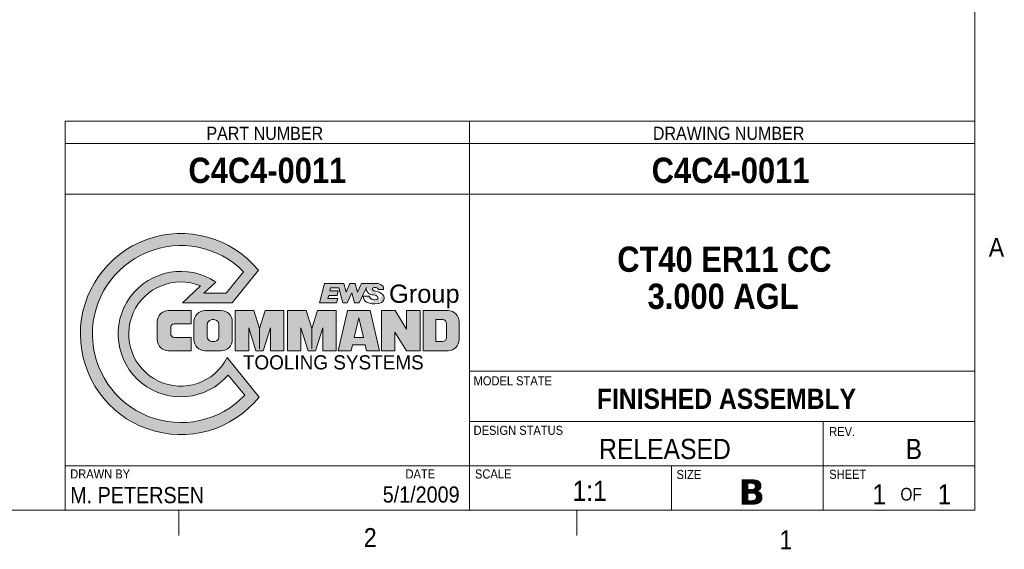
# Model space of a CAD drawing. Header units: inches. Extents: x 0.5 to 16.5, y 0.2 to 10.8.
# Tile 2 of 9: x 11.7 to 16.5, y 0.2 to 2.8. Entities that reach past the tile are written whole.
import ezdxf

# ---------------------------------------------------------------- set-up
doc = ezdxf.new("R2010")
doc.units = ezdxf.units.IN
doc.header["$MEASUREMENT"] = 0
doc.linetypes.add('CENTERX2', pattern=[0.7999999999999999, 0.5, -0.1, 0.1, -0.1])
doc.layers.add('FORMAT', color=7, linetype='Continuous')
doc.styles.add('SLDTEXTSTYLE0', font='VERDANAB.TTF')
doc.styles.add('SLDTEXTSTYLE1', font='GOTHIC.TTF', dxfattribs={"width": 0.913})
doc.styles.add('SLDTEXTSTYLE2', font='GOTHICB.TTF', dxfattribs={"width": 0.913})
doc.styles.add('SLDTEXTSTYLE3', font='MICROSS.TTF')
doc.styles.add('SLDTEXTSTYLE4', font='Brock')

# ---------------------------------------------------------------- blocks, each defined once
blk = doc.blocks.new('Block1')
at = {"linetype": 'Continuous'}
h = blk.add_hatch(color=7, dxfattribs=at)
edge = h.paths.add_edge_path(flags=0)
edge.add_arc((26.7, 22.6), 10.3, 67.67532192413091, 333.0646376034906, ccw=False)
edge.add_line((30.61250263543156, 32.12797581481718), (27.00079075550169, 28.76000000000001))
edge.add_line((27.00079075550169, 28.76000000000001), (36.83530790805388, 28.76000000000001))
edge.add_line((36.83530790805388, 28.76000000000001), (42.06039688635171, 35.21244752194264))
edge.add_arc((26.7, 22.6), 19.875, 39.38947500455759, 321.1997630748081)
edge.add_line((42.18929055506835, 10.14618519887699), (35.88263665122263, 17.93425417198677))
edge = h.paths.add_edge_path(flags=0)
edge.add_line((31.23771008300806, 30.66000000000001), (33.62496356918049, 32.88614989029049))
edge.add_arc((26.7, 22.6), 12.4, 56.05030493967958, 319.2194804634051)
edge.add_line((36.08949295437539, 14.50077645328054), (39.33545535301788, 10.49234671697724))
edge.add_arc((26.7, 22.6), 17.5, 44.76702876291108, 316.22200673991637, ccw=False)
edge.add_line((39.12458184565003, 34.92395090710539), (35.67170248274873, 30.66))
edge.add_line((35.67170248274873, 30.66), (31.23771008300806, 30.66000000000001))
h = blk.add_hatch(color=7, dxfattribs=at)
edge = h.paths.add_edge_path(flags=0)
edge.add_line((22.04999999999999, 25.05000000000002), (22.04999999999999, 21.50000000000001))
edge.add_arc((24.24999999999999, 21.50000000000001), 2.199999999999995, 179.9999999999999, 269.9999999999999)
edge.add_line((24.24999999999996, 19.30000000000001), (28.77999999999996, 19.30000000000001))
edge.add_line((28.77999999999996, 19.30000000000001), (28.77999999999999, 21.95000000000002))
edge.add_line((28.77999999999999, 21.95000000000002), (25.39999999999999, 21.95000000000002))
edge.add_arc((25.39999999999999, 22.65000000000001), 0.699999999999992, 179.9999999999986, 270, ccw=False)
edge.add_line((24.69999999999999, 22.65000000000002), (24.69999999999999, 23.90000000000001))
edge.add_arc((25.39999999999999, 23.90000000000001), 0.700000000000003, 89.9999999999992, 180, ccw=False)
edge.add_line((25.39999999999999, 24.60000000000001), (28.78, 24.6))
edge.add_line((28.78, 24.6), (28.77999999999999, 27.25000000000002))
edge.add_line((28.77999999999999, 27.25000000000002), (24.24999999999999, 27.25000000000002))
edge.add_arc((24.24999999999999, 25.05), 2.200000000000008, 90, 179.9999999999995)
h = blk.add_hatch(color=7, dxfattribs=at)
edge = h.paths.add_edge_path(flags=0)
edge.add_arc((34.67999999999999, 25.05), 2.200000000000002, 5.59777623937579e-13, 90.00000000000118)
edge.add_line((34.67999999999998, 27.24999999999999), (31.48000000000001, 27.24999999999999))
edge.add_arc((31.48, 25.05), 2.200000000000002, 89.99999999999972, 180.0000000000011)
edge.add_line((29.27999999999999, 25.04999999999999), (29.27999999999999, 21.50000000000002))
edge.add_arc((31.48, 21.50000000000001), 2.200000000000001, 179.9999999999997, 270.0000000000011)
edge.add_line((31.48000000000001, 19.3), (34.67999999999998, 19.3))
edge.add_arc((34.67999999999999, 21.50000000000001), 2.200000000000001, 270.0000000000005, 360.0000000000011)
edge.add_line((36.88, 21.50000000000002), (36.88, 25.04999999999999))
edge = h.paths.add_edge_path(flags=0)
edge.add_line((32.92999999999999, 25.45000000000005), (33.22999999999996, 25.45000000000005))
edge.add_arc((33.23, 24.45000000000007), 0.9999999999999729, -1.8189894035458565e-12, 90.0000000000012, ccw=False)
edge.add_line((34.22999999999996, 24.45000000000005), (34.22999999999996, 22.10000000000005))
edge.add_arc((33.23, 22.10000000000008), 0.9999999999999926, 269.99999999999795, 359.9999999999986, ccw=False)
edge.add_line((33.22999999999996, 21.10000000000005), (32.92999999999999, 21.10000000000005))
edge.add_arc((32.92999999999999, 22.10000000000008), 1.00000000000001, 180.0000000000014, 270, ccw=False)
edge.add_line((31.92999999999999, 22.10000000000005), (31.92999999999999, 24.45000000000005))
edge.add_arc((32.92999999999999, 24.45000000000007), 0.9999999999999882, 89.9999999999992, 180.000000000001, ccw=False)
for points in [[(42.27999999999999, 23.69999999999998), (41.16068929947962, 27.24999999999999), (37.47999999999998, 27.24999999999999), (37.47999999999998, 19.30000000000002), (40.13, 19.30000000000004), (40.12999999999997, 23.8000000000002), (41.5488445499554, 19.30000000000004), (43.0111554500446, 19.30000000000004), (44.42999999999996, 23.80000000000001), (44.42999999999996, 19.30000000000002), (47.07999999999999, 19.30000000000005), (47.07999999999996, 27.24999999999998), (43.39931070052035, 27.24999999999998)], [(52.62999999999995, 23.70000000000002), (51.51068929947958, 27.25000000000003), (47.82999999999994, 27.25000000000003), (47.82999999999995, 19.30000000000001), (50.48000000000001, 19.30000000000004), (50.48000000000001, 23.80000000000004), (51.89884454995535, 19.30000000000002), (53.36115545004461, 19.30000000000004), (54.77999999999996, 23.80000000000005), (54.77999999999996, 19.30000000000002), (57.43000000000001, 19.30000000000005), (57.42999999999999, 27.25000000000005), (53.74931070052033, 27.25000000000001)], [(66.42999999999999, 19.30000000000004), (69.08, 19.30000000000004), (69.07999999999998, 22.95000000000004), (71.36077313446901, 19.30000000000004), (74.03, 19.30000000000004), (74.03, 27.25000000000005), (71.38, 27.25000000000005), (71.38000000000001, 23.60000000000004), (69.09922686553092, 27.25000000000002), (66.42999999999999, 27.25000000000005)]]:
    blk.add_hatch(color=7, dxfattribs=at).paths.add_polyline_path(points, flags=0)
h = blk.add_hatch(color=7, dxfattribs=at)
h.paths.add_polyline_path([(57.82999999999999, 19.30000000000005), (60.39837196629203, 19.30000000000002), (60.68093445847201, 20.50000000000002), (63.17906554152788, 20.50000000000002), (63.46162803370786, 19.30000000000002), (66.03, 19.30000000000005), (64.15802348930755, 27.25000000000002), (59.70197651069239, 27.25000000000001)], flags=0)
h.paths.add_polyline_path([(62.84940930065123, 21.90000000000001), (61.01059069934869, 21.90000000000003), (61.92999999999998, 25.80459169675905)], flags=0)
h = blk.add_hatch(color=7, dxfattribs=at)
edge = h.paths.add_edge_path(flags=0)
edge.add_line((74.68, 19.30000000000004), (79.57999999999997, 19.30000000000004))
edge.add_arc((79.57999999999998, 21.50000000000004), 2.200000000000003, 270.0000000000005, 360.0000000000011)
edge.add_line((81.78, 21.50000000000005), (81.78, 25.05000000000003))
edge.add_arc((79.57999999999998, 25.05000000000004), 2.200000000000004, 5.59777623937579e-13, 90.00000000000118)
edge.add_line((79.57999999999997, 27.25000000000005), (74.67999999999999, 27.25000000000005))
edge.add_line((74.67999999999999, 27.25000000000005), (74.68, 19.30000000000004))
edge = h.paths.add_edge_path(flags=0)
edge.add_arc((78.47999999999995, 21.90000000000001), 0.8000000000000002, 269.9999999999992, 359.99999999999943, ccw=False)
edge.add_line((78.47999999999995, 21.1), (77.18, 21.10000000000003))
edge.add_line((77.18, 21.10000000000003), (77.18, 25.45000000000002))
edge.add_line((77.18, 25.45000000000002), (78.47999999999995, 25.44999999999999))
edge.add_arc((78.47999999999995, 24.65), 0.7999999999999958, -6.252776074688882e-13, 89.9999999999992, ccw=False)
edge.add_line((79.27999999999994, 24.65), (79.27999999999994, 21.90000000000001))
at = {"color": 7, "linetype": 'Continuous', "lineweight": 0}
for p, q in [((42.0603968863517, 35.21244752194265), (36.83530790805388, 28.76)), ((39.12458184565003, 34.92395090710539), (35.67170248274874, 30.66000000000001)), ((27.00079075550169, 28.76), (30.61250263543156, 32.12797581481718)), ((31.23771008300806, 30.66), (33.62496356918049, 32.88614989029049)), ((35.67170248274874, 30.66000000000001), (31.23771008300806, 30.66)), ((36.83530790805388, 28.76), (27.00079075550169, 28.76)), ((28.77999999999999, 27.25000000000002), (24.24999999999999, 27.25000000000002)), ((28.78, 24.6), (28.77999999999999, 27.25000000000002)), ((31.48000000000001, 27.25), (34.67999999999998, 27.25)), ((32.92999999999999, 25.45000000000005), (33.22999999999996, 25.45000000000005)), ((37.47999999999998, 27.24999999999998), (37.47999999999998, 19.30000000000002)), ((41.16068929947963, 27.24999999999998), (37.47999999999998, 27.24999999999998)), ((42.27999999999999, 23.69999999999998), (41.16068929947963, 27.24999999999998)), ((43.39931070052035, 27.24999999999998), (42.27999999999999, 23.69999999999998)), ((47.07999999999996, 27.24999999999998), (43.39931070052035, 27.24999999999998)), ((47.07999999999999, 19.30000000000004), (47.07999999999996, 27.24999999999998)), ((47.82999999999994, 27.25000000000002), (47.82999999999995, 19.30000000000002)), ((51.51068929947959, 27.25000000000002), (47.82999999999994, 27.25000000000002)), ((52.62999999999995, 23.70000000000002), (51.51068929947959, 27.25000000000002)), ((53.74931070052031, 27.25000000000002), (52.62999999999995, 23.70000000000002)), ((57.42999999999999, 27.25000000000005), (53.74931070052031, 27.25000000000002)), ((57.43000000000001, 19.30000000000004), (57.42999999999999, 27.25000000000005)), ((57.82999999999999, 19.30000000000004), (59.70197651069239, 27.25000000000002)), ((59.70197651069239, 27.25000000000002), (64.15802348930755, 27.25000000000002)), ((61.92999999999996, 25.80459169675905), (61.01059069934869, 21.90000000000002)), ((62.84940930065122, 21.90000000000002), (61.92999999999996, 25.80459169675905)), ((64.15802348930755, 27.25000000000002), (66.03, 19.30000000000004)), ((66.42999999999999, 19.30000000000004), (66.42999999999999, 27.25000000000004)), ((66.42999999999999, 27.25000000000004), (69.09922686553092, 27.25000000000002)), ((69.09922686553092, 27.25000000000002), (71.38, 23.60000000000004)), ((71.38, 23.60000000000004), (71.38, 27.25000000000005)), ((71.38, 27.25000000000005), (74.03, 27.25000000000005)), ((74.03, 27.25000000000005), (74.03, 19.30000000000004)), ((74.67999999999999, 19.30000000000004), (74.67999999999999, 27.25000000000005)), ((74.67999999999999, 27.25000000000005), (79.57999999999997, 27.25000000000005)), ((77.18, 25.45000000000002), (78.47999999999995, 25.44999999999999)), ((77.18, 25.45000000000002), (77.18, 21.10000000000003)), ((22.04999999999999, 25.05000000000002), (22.04999999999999, 21.50000000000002)), ((24.69999999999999, 22.65000000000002), (24.69999999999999, 23.90000000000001)), ((25.39999999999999, 24.60000000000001), (28.78, 24.6)), ((29.27999999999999, 21.50000000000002), (29.27999999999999, 25.04999999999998)), ((31.92999999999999, 24.45000000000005), (31.92999999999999, 22.10000000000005)), ((34.22999999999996, 24.45000000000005), (34.22999999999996, 22.10000000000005)), ((36.88, 21.50000000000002), (36.88, 25.04999999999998)), ((40.13, 19.30000000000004), (40.12999999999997, 23.80000000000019)), ((40.12999999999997, 23.80000000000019), (41.5488445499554, 19.30000000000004)), ((43.0111554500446, 19.30000000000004), (44.42999999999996, 23.80000000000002)), ((44.42999999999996, 23.80000000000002), (44.42999999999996, 19.30000000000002)), ((50.48000000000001, 19.30000000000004), (50.48000000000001, 23.80000000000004)), ((50.48000000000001, 23.80000000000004), (51.89884454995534, 19.30000000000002)), ((53.36115545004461, 19.30000000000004), (54.77999999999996, 23.80000000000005)), ((54.77999999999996, 23.80000000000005), (54.77999999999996, 19.30000000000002)), ((79.27999999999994, 24.65), (79.27999999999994, 21.90000000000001)), ((81.78, 21.50000000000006), (81.78, 25.05000000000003)), ((28.77999999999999, 21.95000000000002), (25.4, 21.95000000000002)), ((28.77999999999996, 19.30000000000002), (28.77999999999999, 21.95000000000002)), ((61.01059069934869, 21.90000000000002), (62.84940930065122, 21.90000000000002)), ((71.36077313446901, 19.30000000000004), (69.08, 22.95000000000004)), ((69.08, 22.95000000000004), (69.08, 19.30000000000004)), ((32.92999999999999, 21.10000000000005), (33.22999999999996, 21.10000000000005)), ((60.68093445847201, 20.50000000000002), (60.39837196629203, 19.30000000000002)), ((63.17906554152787, 20.50000000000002), (60.68093445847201, 20.50000000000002)), ((63.46162803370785, 19.30000000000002), (63.17906554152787, 20.50000000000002)), ((77.18, 21.10000000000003), (78.47999999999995, 21.1)), ((24.24999999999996, 19.30000000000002), (28.77999999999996, 19.30000000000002)), ((31.48000000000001, 19.30000000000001), (34.67999999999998, 19.30000000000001)), ((42.18929055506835, 10.14618519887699), (35.88263665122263, 17.93425417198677)), ((37.47999999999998, 19.30000000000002), (40.13, 19.30000000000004)), ((41.5488445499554, 19.30000000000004), (43.0111554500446, 19.30000000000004)), ((44.42999999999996, 19.30000000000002), (47.07999999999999, 19.30000000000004)), ((47.82999999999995, 19.30000000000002), (50.48000000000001, 19.30000000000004)), ((51.89884454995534, 19.30000000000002), (53.36115545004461, 19.30000000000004)), ((54.77999999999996, 19.30000000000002), (57.43000000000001, 19.30000000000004)), ((60.39837196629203, 19.30000000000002), (57.82999999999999, 19.30000000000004)), ((66.03, 19.30000000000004), (63.46162803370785, 19.30000000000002)), ((69.08, 19.30000000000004), (66.42999999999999, 19.30000000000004)), ((74.03, 19.30000000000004), (71.36077313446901, 19.30000000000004)), ((74.67999999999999, 19.30000000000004), (79.57999999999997, 19.30000000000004)), ((39.33545535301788, 10.49234671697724), (36.08949295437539, 14.50077645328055))]:
    blk.add_line(p, q, dxfattribs=at)
at = {"color": 7, "linetype": 'CENTERX2', "lineweight": 0}
for p, q in [((42.27999999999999, 23.69999999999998), (42.27999999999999, 19.30000000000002)), ((52.62999999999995, 23.70000000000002), (52.62999999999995, 19.30000000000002))]:
    blk.add_line(p, q, dxfattribs=at)
at = {"color": 7, "linetype": 'Continuous', "lineweight": 0}
for centre, radius, start, end in [((26.7, 22.6), 19.87500000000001, 39.38947500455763, 321.1997630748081), ((26.7, 22.6), 17.5, 44.76702876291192, 316.2220067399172), ((26.7, 22.6), 12.4, 56.05030493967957, 319.2194804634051), ((26.7, 22.6), 10.3, 67.67532192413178, 333.0646376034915), ((24.24999999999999, 25.05), 2.200000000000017, 90, 179.9999999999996), ((31.48, 25.05), 2.200000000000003, 89.99999999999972, 180.0000000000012), ((32.92999999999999, 24.45000000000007), 1, 90, 180.000000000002), ((33.23, 24.45000000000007), 0.9999999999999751, 359.9999999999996, 90.00000000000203), ((34.67999999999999, 25.05), 2.200000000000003, 4.579998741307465e-13, 90.00000000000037), ((78.47999999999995, 24.65), 0.7999999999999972, 2.544443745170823e-13, 90), ((79.57999999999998, 25.05000000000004), 2.200000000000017, 5.59777623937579e-13, 90.00000000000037), ((25.39999999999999, 23.90000000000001), 0.7000000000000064, 90, 180), ((24.24999999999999, 21.50000000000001), 2.200000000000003, 179.9999999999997, 269.9999999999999), ((25.39999999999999, 22.65000000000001), 0.6999999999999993, 179.9999999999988, 270.0000000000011), ((31.48, 21.50000000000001), 2.200000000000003, 179.9999999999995, 270.0000000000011), ((32.92999999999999, 22.10000000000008), 1.000000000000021, 180.000000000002, 270.0000000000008), ((33.23, 22.10000000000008), 1.000000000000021, 269.9999999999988, 359.9999999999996), ((34.67999999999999, 21.50000000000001), 2.200000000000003, 270.0000000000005, 4.626261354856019e-13), ((78.47999999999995, 21.90000000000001), 0.8000000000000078, 270.0000000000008, 2.544443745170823e-13), ((79.57999999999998, 21.50000000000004), 2.200000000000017, 270.0000000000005, 3.701009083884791e-13)]:
    blk.add_arc(centre, radius, start, end, dxfattribs=at)
blk = doc.blocks.new('EWS Block')
at = {"linetype": 'Continuous'}
h = blk.add_hatch(color=7, dxfattribs=at)
edge = h.paths.add_edge_path(flags=0)
edge.add_ellipse((33.79363378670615, 18.10400813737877), major_axis=(0.36737571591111, -0.06874440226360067), ratio=0.6160976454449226, start_angle=47.57639443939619, end_angle=275.847992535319)
edge.add_arc((33.59297380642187, 16.27313328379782), 1.610674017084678, 48.420994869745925, 83.01193035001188, ccw=False)
edge.add_arc((34.25830985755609, 17.02307262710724), 0.6081366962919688, -63.07565942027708, 48.42099486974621, ccw=False)
edge.add_arc((33.84625116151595, 17.83443022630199), 1.518133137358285, 278.5785961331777, 296.92434057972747, ccw=False)
edge.add_arc((33.70348498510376, 18.78081858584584), 2.47522932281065, 247.3246456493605, 278.5785961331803, ccw=False)
edge.add_arc((33.03813235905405, 17.18831816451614), 0.7493232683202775, 173.9518602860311, 247.3246456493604, ccw=False)
edge.add_line((32.29298003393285, 17.26726987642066), (33.06353900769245, 17.26726987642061))
edge.add_arc((33.42170836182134, 17.26547941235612), 0.3581738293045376, 179.7135847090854, 208.5501509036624)
edge.add_ellipse((33.6004736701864, 17.10944305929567), major_axis=(-0.5113526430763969, 0.09443767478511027), ratio=0.5384615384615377, start_angle=21.91334940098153, end_angle=281.023765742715)
edge.add_arc((33.64028291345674, 18.51796287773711), 1.123624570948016, 231.2193655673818, 265.52471461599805, ccw=False)
edge.add_arc((33.39032772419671, 18.20686605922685), 0.7245521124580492, 169.7108356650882, 231.2193655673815, ccw=False)
edge.add_line((32.67742725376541, 18.33628276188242), (31.78019237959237, 16.42257047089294))
edge.add_line((31.78019237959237, 16.42257047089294), (31.21220182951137, 16.42257047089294))
edge.add_line((31.21220182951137, 16.42257047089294), (30.89611462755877, 17.64469077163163))
edge.add_line((30.89611462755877, 17.64469077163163), (30.32312935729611, 16.42257047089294))
edge.add_line((30.32312935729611, 16.42257047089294), (29.75513880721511, 16.42257047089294))
edge.add_line((29.75513880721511, 16.42257047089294), (29.29495907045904, 18.27257047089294))
edge.add_line((29.29495907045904, 18.27257047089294), (28.25686729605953, 18.27257047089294))
edge.add_line((28.25686729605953, 18.27257047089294), (28.16337705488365, 17.89757047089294))
edge.add_line((28.16337705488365, 17.89757047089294), (29.20374123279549, 17.89757047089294))
edge.add_line((29.20374123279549, 17.89757047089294), (29.06662221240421, 17.34757047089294))
edge.add_line((29.06662221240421, 17.34757047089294), (28.02625803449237, 17.34757047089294))
edge.add_line((28.02625803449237, 17.34757047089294), (27.9327677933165, 16.97257047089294))
edge.add_line((27.9327677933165, 16.97257047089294), (29.13893939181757, 16.97257047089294))
edge.add_line((29.13893939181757, 16.97257047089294), (29.00182037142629, 16.42257047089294))
edge.add_line((29.00182037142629, 16.42257047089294), (26.90340454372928, 16.42257047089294))
edge.add_line((26.90340454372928, 16.42257047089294), (27.50174208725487, 18.82257047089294))
edge.add_line((27.50174208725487, 18.82257047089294), (29.90823972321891, 18.82257047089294))
edge.add_line((29.90823972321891, 18.82257047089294), (30.18262341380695, 17.76169272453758))
edge.add_line((30.18262341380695, 17.76169272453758), (30.63570705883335, 18.82257047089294))
edge.add_line((30.63570705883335, 18.82257047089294), (31.30868559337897, 18.82257047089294))
edge.add_line((31.30868559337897, 18.82257047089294), (31.58306928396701, 17.76169272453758))
edge.add_line((31.58306928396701, 17.76169272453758), (32.08045675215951, 18.82257047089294))
edge.add_line((32.08045675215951, 18.82257047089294), (33.95111482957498, 18.82257047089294))
edge.add_arc((33.95111482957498, 17.80615371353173), 1.016416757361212, 45.102261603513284, 89.9999999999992, ccw=False)
edge.add_arc((34.30672189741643, 18.16303242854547), 0.5126124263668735, -10.025484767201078, 45.102261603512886, ccw=False)
edge.add_line((34.81150694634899, 18.07379368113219), (34.13476638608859, 18.07379368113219))
edge.add_arc((33.95986873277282, 18.09011077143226), 0.1756571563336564, 354.6700140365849, 410.0199638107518)
at = {"color": 7, "linetype": 'Continuous', "lineweight": 0}
for p, q in [((27.50174208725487, 18.82257047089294), (26.90340454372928, 16.42257047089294)), ((27.50174208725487, 18.82257047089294), (29.90823972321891, 18.82257047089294)), ((28.16337705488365, 17.89757047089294), (28.25686729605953, 18.27257047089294)), ((28.25686729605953, 18.27257047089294), (29.29495907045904, 18.27257047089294)), ((29.29495907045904, 18.27257047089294), (29.75513880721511, 16.42257047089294)), ((29.90823972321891, 18.82257047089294), (30.18262341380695, 17.76169272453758)), ((30.18262341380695, 17.76169272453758), (30.63570705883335, 18.82257047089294)), ((30.63570705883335, 18.82257047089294), (31.30868559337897, 18.82257047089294)), ((31.30868559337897, 18.82257047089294), (31.58306928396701, 17.76169272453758)), ((31.58306928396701, 17.76169272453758), (32.08045675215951, 18.82257047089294)), ((31.78019237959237, 16.42257047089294), (32.67742725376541, 18.33628276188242)), ((32.08045675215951, 18.82257047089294), (33.95111482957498, 18.82257047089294)), ((27.9327677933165, 16.97257047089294), (28.02625803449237, 17.34757047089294)), ((28.02625803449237, 17.34757047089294), (29.06662221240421, 17.34757047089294)), ((29.20374123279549, 17.89757047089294), (28.16337705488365, 17.89757047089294)), ((29.06662221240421, 17.34757047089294), (29.20374123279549, 17.89757047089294)), ((30.32312935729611, 16.42257047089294), (30.89611462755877, 17.64469077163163)), ((30.89611462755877, 17.64469077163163), (31.21220182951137, 16.42257047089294)), ((33.06353900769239, 17.26726987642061), (32.29298003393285, 17.26726987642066)), ((34.13476638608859, 18.07379368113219), (34.81150694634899, 18.07379368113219)), ((26.90340454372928, 16.42257047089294), (29.00182037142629, 16.42257047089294)), ((29.13893939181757, 16.97257047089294), (27.9327677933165, 16.97257047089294)), ((29.00182037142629, 16.42257047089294), (29.13893939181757, 16.97257047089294)), ((29.75513880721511, 16.42257047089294), (30.32312935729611, 16.42257047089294)), ((31.21220182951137, 16.42257047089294), (31.78019237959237, 16.42257047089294))]:
    blk.add_line(p, q, dxfattribs=at)
for centre, radius, start, end in [((33.39032772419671, 18.20686605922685), 0.7245521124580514, 169.710835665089, 231.2193655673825), ((33.95111482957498, 17.80615371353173), 1.016416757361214, 45.1022616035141, 90), ((34.30672189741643, 18.16303242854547), 0.5126124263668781, 349.9745152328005, 45.10226160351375), ((33.03813235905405, 17.18831816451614), 0.7493232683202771, 173.9518602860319, 247.3246456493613), ((33.64028291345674, 18.51796287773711), 1.123624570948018, 231.2193655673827, 265.5247146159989), ((33.42170836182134, 17.26547941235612), 0.3581738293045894, 179.7135847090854, 208.5501509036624), ((33.59297380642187, 16.27313328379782), 1.610674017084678, 48.42099486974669, 83.0119303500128), ((33.95986873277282, 18.09011077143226), 0.1756571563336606, 354.6700140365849, 50.01996381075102), ((34.25830985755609, 17.02307262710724), 0.6081366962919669, 296.9243405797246, 48.42099486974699), ((33.70348498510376, 18.78081858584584), 2.47522932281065, 247.3246456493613, 278.5785961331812), ((33.84625116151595, 17.83443022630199), 1.518133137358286, 278.5785961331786, 296.9243405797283)]:
    blk.add_arc(centre, radius, start, end, dxfattribs=at)
for centre, major_axis, ratio, start_param, end_param in [((33.79363378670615, 18.10400813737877), (0.3673757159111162, -0.06874440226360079), 0.6160976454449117, 0.8303647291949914, 4.814455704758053), ((33.6004736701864, 17.10944305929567), (-0.5113526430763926, 0.09443767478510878), 0.53846153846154, 0.3824600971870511, 4.904789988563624)]:
    blk.add_ellipse(centre, major_axis=major_axis, ratio=ratio, start_param=start_param, end_param=end_param, dxfattribs=at)

msp = doc.modelspace()

# ---------------------------------------------------------------- linework, layer by layer
at = {"color": 7, "linetype": 'Continuous', "lineweight": 0}
for p, q in [((16.375, 0.4), (16.375, 10.6)), ((11.875, 2.321875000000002), (11.875, 0.4000000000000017)), ((11.875, 2.321875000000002), (16.375, 2.321875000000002)), ((13.875, 2.321875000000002), (13.875, 0.400000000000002)), ((11.875, 2.212500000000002), (16.375, 2.212500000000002)), ((11.875, 1.962500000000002), (16.375, 1.962500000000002)), ((13.875, 1.087500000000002), (16.375, 1.087500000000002)), ((13.875, 0.8375000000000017), (16.375, 0.8375000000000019)), ((15.625, 0.8375000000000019), (15.625, 0.4000000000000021)), ((11.875, 0.6187500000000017), (16.375, 0.6187500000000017)), ((14.875, 0.6187500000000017), (14.875, 0.400000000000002)), ((16.375, 0.4), (0.625, 0.4)), ((12.4375, 0.4000000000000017), (12.43749999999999, 0.2750000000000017)), ((14.40625, 0.400000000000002), (14.40624999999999, 0.275000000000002))]:
    msp.add_line(p, q, dxfattribs=at)

# ---------------------------------------------------------------- block references
at = {"color": 7, "linetype": 'Continuous'}
for name, p, xscale, yscale, zscale in [('Block1', (11.77960896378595, 0.705351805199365), 0.025, 0.025, 0.025), ('EWS Block', (12.05781962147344, 0.767579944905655), 0.04, 0.04, 0.04)]:
    msp.add_blockref(name, p, dxfattribs=dict(at, xscale=xscale, yscale=yscale, zscale=zscale))

# ---------------------------------------------------------------- texts
at = {"color": 7, "linetype": 'Continuous', "lineweight": 0}
for s, insert, char_height, attachment_point, style in [('PART NUMBER', (12.86245770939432, 2.295141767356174), 0.065, 2, 'SLDTEXTSTYLE1'), ('DRAWING NUMBER', (15.15705683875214, 2.295141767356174), 0.065, 2, 'SLDTEXTSTYLE1'), ('C4C4-0011', (12.87510181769, 2.142026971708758), 0.125, 2, 'SLDTEXTSTYLE2'), ('C4C4-0011', (15.16671043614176, 2.142026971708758), 0.125, 2, 'SLDTEXTSTYLE2'), ('CT40 ER11 CC', (15.13611551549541, 1.702865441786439), 0.125, 2, 'SLDTEXTSTYLE2'), ('A', (16.4435491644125, 1.745905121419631), 0.09374999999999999, 1, 'SLDTEXTSTYLE1'), ('3.000 AGL', (15.12931215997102, 1.519878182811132), 0.125, 2, 'SLDTEXTSTYLE2'), ('MODEL STATE', (13.89537330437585, 1.061716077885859), 0.045, 1, 'SLDTEXTSTYLE1'), ('FINISHED ASSEMBLY', (15.1463826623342, 1.00040431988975), 0.1, 2, 'SLDTEXTSTYLE2'), ('DESIGN STATUS', (13.89537330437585, 0.8171273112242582), 0.045, 1, 'SLDTEXTSTYLE1'), ('REV.', (15.65453217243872, 0.8109363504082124), 0.045, 1, 'SLDTEXTSTYLE1'), ('RELEASED', (14.84202614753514, 0.7523723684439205), 0.1, 2, 'SLDTEXTSTYLE1'), ('B', (16.0730292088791, 0.7523723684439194), 0.1, 2, 'SLDTEXTSTYLE1'), ('DRAWN BY', (11.90001336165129, 0.6014538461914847), 0.045, 1, 'SLDTEXTSTYLE1'), ('DATE', (13.55864351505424, 0.601453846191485), 0.045, 1, 'SLDTEXTSTYLE1'), ('SCALE ', (13.90221584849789, 0.601453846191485), 0.045, 1, 'SLDTEXTSTYLE1'), ('SIZE', (14.89944235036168, 0.5988287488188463), 0.045, 1, 'SLDTEXTSTYLE1'), ('SHEET', (15.65453217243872, 0.5997450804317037), 0.045, 1, 'SLDTEXTSTYLE1'), ('1:1', (14.46967250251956, 0.5454298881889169), 0.1, 2, 'SLDTEXTSTYLE1'), ('B', (15.2058015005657, 0.5522588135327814), 0.125, 1, 'SLDTEXTSTYLE0'), ('M. PETERSEN', (11.90001336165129, 0.5143459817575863), 0.08, 1, 'SLDTEXTSTYLE1'), ('5/1/2009', (13.82612431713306, 0.5173424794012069), 0.08, 3, 'SLDTEXTSTYLE1'), ('1', (15.90232166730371, 0.5284047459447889), 0.1, 2, 'SLDTEXTSTYLE1'), ('OF', (16.00676530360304, 0.5100857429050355), 0.0625, 1, 'SLDTEXTSTYLE1'), ('1', (16.22487229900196, 0.5284047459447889), 0.1, 2, 'SLDTEXTSTYLE1'), ('2', (13.35229677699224, 0.3113400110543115), 0.09374999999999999, 1, 'SLDTEXTSTYLE1'), ('1', (15.40831673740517, 0.3002728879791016), 0.09374999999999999, 1, 'SLDTEXTSTYLE1')]:
    msp.add_mtext(s, dxfattribs=dict(at, insert=insert, char_height=char_height, attachment_point=attachment_point, style=style))
at = {"layer": 'FORMAT', "attachment_point": 1}
for s, insert, char_height, style in [('Group', (13.47690819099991, 1.514699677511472), 0.09000000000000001, 'SLDTEXTSTYLE3'), ('TOOLING SYSTEMS', (12.75410698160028, 1.165563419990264), 0.07, 'SLDTEXTSTYLE4')]:
    msp.add_mtext(s, dxfattribs=dict(at, insert=insert, char_height=char_height, style=style))

doc.saveas('drawing.dxf')
